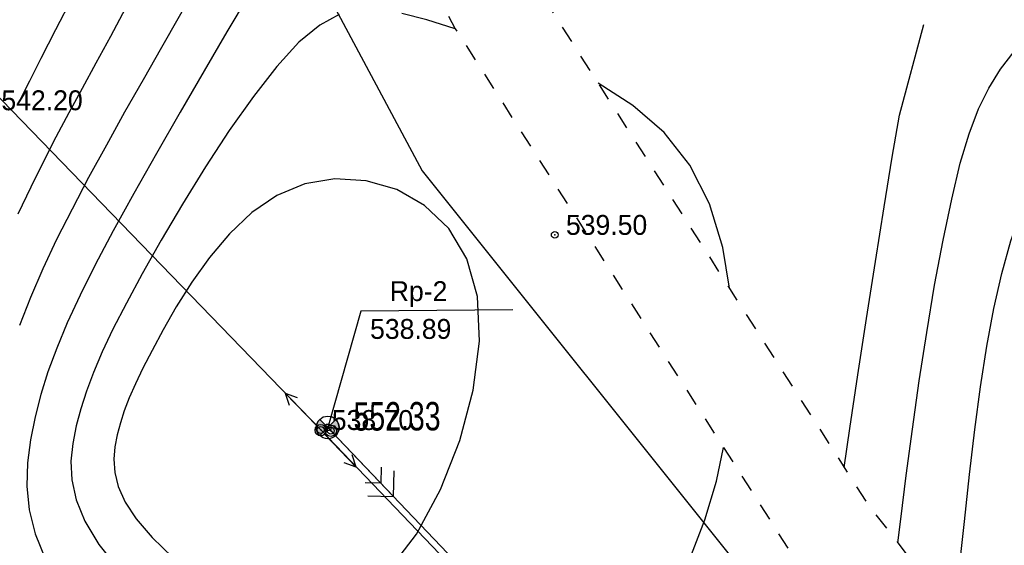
# Model space of a CAD drawing. Extents: x 10527 to 38813, y 13847 to 37526.
# Tile 211 of 256: x 35285 to 35328, y 36452 to 36475. Entities that reach past the tile are written whole.
import ezdxf

# ---------------------------------------------------------------- set-up
doc = ezdxf.new("R2010")
doc.units = 0
doc.header["$LTSCALE"] = 0.5
doc.header["$MEASUREMENT"] = 0
doc.header["$PDMODE"] = 32
doc.header["$PDSIZE"] = 0.3
doc.linetypes.add('CONTI', pattern=[0])
doc.linetypes.add('Д_ТРОТ_ТРУБА', pattern=[3, 1.5, -1.5])
for name, color, linetype in [('(003) Пункты', 7, 'Continuous'), ('(004) Точки рельефа', 7, 'Continuous'), ('(014) Водопровод', 5, 'ИК_Водопровод -------в--------'), ('(022) Возд. Линии', 7, 'Continuous'), ('(025) Дорога', 7, 'Continuous'), ('GORIZDEFAULT', 32, 'CONTI'), ('PI_OT0', 172, 'CONTI'), ('PI_TT0', 5, 'CONTI'), ('PI_TTDEFAULT', 5, 'CONTI'), ('SIT_L0', 250, 'CONTI')]:
    doc.layers.add(name, color=color, linetype=linetype)
doc.layers.add('(032) Горизонтали утолщенные', color=32, linetype='Continuous', lineweight=30)
doc.layers.add('.', color=7, linetype='Continuous', lineweight=15)
doc.styles.add('D-431', font='txt')
doc.styles.add('S', font='txtwr', dxfattribs={"oblique": 15})
doc.styles.add('SHRFT', font='TXT', dxfattribs={"width": 0.875})
doc.styles.get("Standard").update_dxf_attribs({"font": 'times.ttf'})
doc.linetypes.add('ИК_Водопровод -------в--------', pattern='A,9,-0.6,["В",Standard,S=1.2,R=0,X=0,Y=-0.6],-1.2', length=10.8)

# ---------------------------------------------------------------- blocks, each defined once
blk = doc.blocks.new('S1')
at = {"layer": '(022) Возд. Линии'}
for p, q in [((-2, 0), (-1.5, 0.25)), ((-2, 0), (-1.5, -0.25)), ((0, 0), (-2, 0))]:
    blk.add_line(p, q, dxfattribs=at)
blk = doc.blocks.new('S2')
at = {"layer": '(022) Возд. Линии'}
for p, q in [((0, 0), (2, 0)), ((2, 0), (1.5, 0.25)), ((2, 0), (1.5, -0.25))]:
    blk.add_line(p, q, dxfattribs=at)
blk = doc.blocks.new('SS')
at = {"layer": '(022) Возд. Линии'}
blk.add_circle((0, 0), 0.25, dxfattribs=at)
blk = doc.blocks.new('I00110')
h = blk.add_hatch(color=7)
edge = h.paths.add_edge_path()
edge.add_line((0, 0), (-0.707, 0.707))
edge.add_arc((0, 0), 1, 135, 225)
edge.add_line((-0.707, -0.707), (0, 0))
edge = h.paths.add_edge_path()
edge.add_line((0, 0), (0.707, -0.707))
edge.add_arc((0, 0), 1, 315, 405)
edge.add_line((0.707, 0.707), (0, 0))
at = {"color": 7}
for points in [[(0, 0), (-0.707, 0.707, 0.414214), (-0.707, -0.707)], [(0, 0), (0.707, -0.707, 0.414214), (0.707, 0.707)]]:
    blk.add_lwpolyline(points, format="xyb", close=True, dxfattribs=at)
blk.add_lwpolyline([(0.015, 0), (0.015, 0)], dxfattribs=at)
blk.add_circle((0, 0), 1)
at = {"color": 4, "linetype": 'Continuous', "style": 'S', "oblique": 15}
blk.add_attdef('G', (1.384, 0.223), '', height=2, dxfattribs=at)
at = {"color": 4, "style": 'S', "oblique": 15}
blk.add_attdef('Z', (1.476, -2.301), '', height=2, dxfattribs=at)
blk = doc.blocks.new('gergrgrre')
at = {"layer": '(014) Водопровод', "flags": 128}
blk.add_lwpolyline([(360036.438, 4200773.015), (360047.098, 4200750.311), (360089.76, 4200681.101), (360107.619, 4200655.796), (360141.826, 4200594.039), (360149.345, 4200579.998), (360206.507, 4200508.61), (360230.262, 4200479.387), (360306.281, 4200388.525), (360409.154, 4200291.553), (360456.114, 4200244.191), (360490.793, 4200199.337)], dxfattribs=at)
at = {"layer": '(025) Дорога', "linetype": 'Д_ТРОТ_ТРУБА', "flags": 128}
for points in [[(360044.195, 4200796.012), (360041.816, 4200791.773), (360042.358, 4200788.304), (360046.087, 4200780.21), (360059.012, 4200755.887), (360082.266, 4200713.415), (360119.837, 4200651.911), (360154.248, 4200588.273), (360168.952, 4200565.337), (360182.618, 4200547.766), (360213.043, 4200512.044), (360268.283, 4200446.262), (360308.926, 4200401.534), (360387.369, 4200322.593), (360428.116, 4200283.497), (360457.116, 4200256.42), (360464.886, 4200245.444), (360476.507, 4200228.263), (360489.06, 4200214.493), (360499.065, 4200202.984)], [(360034.859, 4200791.392), (360036.733, 4200790.501), (360038.761, 4200786.553), (360042.501, 4200778.433), (360055.492, 4200753.988), (360078.803, 4200711.411), (360116.369, 4200649.915), (360150.8, 4200586.24), (360165.682, 4200563.025), (360179.515, 4200545.24), (360209.989, 4200509.461), (360265.27, 4200443.63), (360306.026, 4200398.778), (360384.565, 4200319.74), (360425.367, 4200280.592), (360454.087, 4200253.775), (360461.596, 4200243.167), (360473.356, 4200225.782), (360486.072, 4200211.833), (360495.233, 4200201.295)]]:
    blk.add_lwpolyline(points, dxfattribs=at)
at = {"layer": '(032) Горизонтали утолщенные', "color": 32}
for points in [[(360142.762, 4200601.105, 542), (360142.57, 4200600.93, 542), (360141.43, 4200599.74, 542), (360140.28, 4200598.36, 542), (360139.12, 4200596.74, 542), (360137.97, 4200594.95, 542), (360136.85, 4200593.07, 542), (360135.8, 4200591.17, 542), (360134.82, 4200589.34, 542), (360133.95, 4200587.65, 542), (360133.2, 4200586.19, 542), (360132.56, 4200584.93, 542), (360132.05, 4200583.94, 542), (360131.63, 4200583.11, 542)], [(360150.8, 4200586.24, 540), (360149.54, 4200586.63, 540), (360148.44, 4200586.92, 540)], [(360145.69, 4200586.87, 540), (360144.83, 4200586.4, 540), (360143.92, 4200585.65, 540), (360142.94, 4200584.59, 540), (360141.91, 4200583.27, 540), (360140.85, 4200581.77, 540), (360139.8, 4200580.17, 540), (360138.79, 4200578.53, 540), (360137.86, 4200576.94, 540), (360137.02, 4200575.47, 540), (360136.32, 4200574.17, 540), (360135.73, 4200573.03, 540), (360135.25, 4200572.03, 540), (360134.87, 4200571.13, 540), (360134.56, 4200570.31, 540), (360134.31, 4200569.53, 540), (360134.11, 4200568.78, 540), (360133.96, 4200568.01, 540), (360133.88, 4200567.22, 540), (360133.92, 4200566.4, 540), (360134.11, 4200565.52, 540), (360134.49, 4200564.58, 540), (360135.11, 4200563.56, 540), (360136.01, 4200562.45, 540)], [(360162.865, 4200574.831, 540), (360162.57, 4200576.62, 540), (360161.99, 4200578.54, 540), (360161.13, 4200580.24, 540), (360159.99, 4200581.68, 540), (360158.61, 4200582.87, 540), (360157.085, 4200583.848, 540)], [(360153.767, 4200554.295, 540), (360153.93, 4200554.44, 540), (360154.7, 4200555.13, 540), (360155.52, 4200555.89, 540), (360156.37, 4200556.69, 540), (360157.23, 4200557.55, 540), (360158.09, 4200558.47, 540), (360158.94, 4200559.47, 540), (360159.75, 4200560.56, 540), (360160.5, 4200561.77, 540), (360161.19, 4200563.12, 540), (360161.79, 4200564.64, 540), (360162.3, 4200566.35, 540), (360162.602, 4200567.83, 540)]]:
    blk.add_polyline3d(points, dxfattribs=at)
at = {"linetype": 'Continuous'}
for points, elevation in [([(359968.105, 4200751.148), (360144.875, 4200568.598), (360208.905, 4200501.768), (360248.135, 4200449.088), (360280.365, 4200400.868), (360329.345, 4200345.008), (360410.625, 4200285.188), (360473.125, 4200218.998), (360491.256, 4200199.541)], 1.643), ([(360153.335, 4200573.885), (360146.643, 4200573.822), (360145.185, 4200568.708)], -555.023)]:
    blk.add_lwpolyline(points, dxfattribs=dict(at, elevation=elevation))
at = {"layer": 'GORIZDEFAULT', "color": 32}
for points in [[(360172.759, 4200560.442, 541.5), (360172.98, 4200562.46, 541.5), (360173.21, 4200564.57, 541.5), (360173.43, 4200566.64, 541.5), (360173.67, 4200568.62, 541.5), (360173.92, 4200570.5, 541.5), (360174.2, 4200572.28, 541.5), (360174.51, 4200573.94, 541.5), (360174.86, 4200575.48, 541.5), (360175.26, 4200576.91, 541.5), (360175.72, 4200578.21, 541.5), (360176.23, 4200579.38, 541.5), (360176.81, 4200580.45, 541.5), (360177.45, 4200581.44, 541.5), (360178.15, 4200582.39, 541.5), (360178.91, 4200583.31, 541.5), (360179.72, 4200584.24, 541.5), (360180.59, 4200585.2, 541.5), (360181.52, 4200586.21, 541.5), (360182.5, 4200587.28, 541.5)], [(360170.277, 4200563.632, 541), (360170.41, 4200564.67, 541), (360170.65, 4200566.59, 541), (360170.92, 4200568.64, 541), (360171.22, 4200570.76, 541), (360171.55, 4200572.89, 541), (360171.9, 4200574.97, 541), (360172.27, 4200576.95, 541), (360172.65, 4200578.75, 541), (360173.03, 4200580.33, 541), (360173.42, 4200581.63, 541), (360173.83, 4200582.72, 541), (360174.29, 4200583.63, 541), (360174.8, 4200584.46, 541), (360175.4, 4200585.25, 541), (360176.1, 4200586.07, 541), (360176.92, 4200586.98, 541)], [(360144.151, 4200598.536, 541.5), (360143.83, 4200598.26, 541.5), (360142.62, 4200597.06, 541.5), (360141.49, 4200595.75, 541.5), (360140.45, 4200594.34, 541.5), (360139.49, 4200592.88, 541.5), (360138.6, 4200591.4, 541.5), (360137.78, 4200589.93, 541.5), (360137.01, 4200588.5, 541.5), (360136.29, 4200587.15, 541.5), (360135.62, 4200585.9, 541.5), (360134.98, 4200584.73, 541.5), (360134.38, 4200583.62, 541.5), (360133.79, 4200582.55, 541.5), (360133.22, 4200581.48, 541.5), (360132.67, 4200580.4, 541.5), (360132.11, 4200579.28, 541.5), (360131.55, 4200578.09, 541.5)], [(360145.44, 4200596.152, 541), (360144.96, 4200595.77, 541), (360143.87, 4200594.75, 541), (360142.94, 4200593.73, 541), (360142.13, 4200592.7, 541), (360141.41, 4200591.63, 541), (360140.73, 4200590.51, 541), (360140.07, 4200589.35, 541), (360139.39, 4200588.11, 541), (360138.65, 4200586.79, 541), (360137.87, 4200585.42, 541), (360137.06, 4200584, 541), (360136.24, 4200582.57, 541), (360135.44, 4200581.12, 541), (360134.66, 4200579.7, 541), (360133.93, 4200578.31, 541), (360133.25, 4200576.98, 541), (360132.64, 4200575.69, 541), (360132.1, 4200574.43, 541), (360131.61, 4200573.2, 541)], [(360141.68, 4200587.69, 540.5), (360140.75, 4200586.11, 540.5), (360139.74, 4200584.39, 540.5), (360138.69, 4200582.58, 540.5), (360137.65, 4200580.76, 540.5), (360136.65, 4200579, 540.5), (360135.74, 4200577.35, 540.5), (360134.95, 4200575.86, 540.5), (360134.29, 4200574.52, 540.5), (360133.72, 4200573.31, 540.5), (360133.26, 4200572.2, 540.5), (360132.87, 4200571.16, 540.5), (360132.56, 4200570.16, 540.5), (360132.3, 4200569.17, 540.5), (360132.1, 4200568.17, 540.5), (360131.97, 4200567.16, 540.5), (360131.94, 4200566.13, 540.5), (360132.04, 4200565.09, 540.5), (360132.3, 4200564.03, 540.5), (360132.74, 4200562.95, 540.5)], [(360167.92, 4200566.947, 540.5), (360168.17, 4200568.66, 540.5), (360168.52, 4200571.02, 540.5), (360168.9, 4200573.5, 540.5), (360169.29, 4200576.01, 540.5), (360169.68, 4200578.41, 540.5), (360170.03, 4200580.6, 540.5), (360170.35, 4200582.45, 540.5), (360171.42, 4200586.43, 540.5)], [(360147.85, 4200562.39, 539.5), (360149.09, 4200564.02, 539.5), (360150.15, 4200565.98, 539.5), (360151, 4200568.13, 539.5), (360151.59, 4200570.35, 539.5), (360151.87, 4200572.51, 539.5), (360151.78, 4200574.47, 539.5), (360151.31, 4200576.12, 539.5), (360150.51, 4200577.46, 539.5), (360149.45, 4200578.47, 539.5), (360148.22, 4200579.17, 539.5), (360146.87, 4200579.56, 539.5), (360145.5, 4200579.64, 539.5), (360144.17, 4200579.42, 539.5), (360142.95, 4200578.91, 539.5), (360141.85, 4200578.16, 539.5), (360140.86, 4200577.23, 539.5), (360139.98, 4200576.19, 539.5), (360139.2, 4200575.1, 539.5), (360138.52, 4200574.02, 539.5), (360137.94, 4200573, 539.5), (360137.45, 4200572.1, 539.5), (360137.05, 4200571.32, 539.5), (360136.72, 4200570.63, 539.5), (360136.45, 4200570.01, 539.5), (360136.23, 4200569.44, 539.5), (360136.06, 4200568.91, 539.5), (360135.92, 4200568.38, 539.5), (360135.82, 4200567.86, 539.5), (360135.77, 4200567.31, 539.5), (360135.81, 4200566.73, 539.5), (360135.96, 4200566.11, 539.5), (360136.27, 4200565.43, 539.5), (360136.75, 4200564.69, 539.5), (360137.45, 4200563.87, 539.5), (360138.37, 4200562.99, 539.5)]]:
    blk.add_polyline3d(points, dxfattribs=at)
at = {"layer": 'PI_TTDEFAULT', "color": 5}
for p in [(360155.18, 4200577.18, 539.5), (360144.875, 4200568.598, -8.326), (360145.185, 4200568.708, -8.134)]:
    blk.add_point(p, dxfattribs=at)
at = {"layer": '(003) Пункты', "xscale": 0.5, "yscale": 0.5, "zscale": 0.5}
blk.add_blockref('I00110', (360145.185, 4200568.708, -8.134), dxfattribs=at)
at = {"layer": '(022) Возд. Линии', "rotation": 313.7742333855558}
for name, p in [('S1', (360144.701, 4200568.773, -8.326)), ('SS', (360144.876, 4200568.591, -8.326)), ('S2', (360145.046, 4200568.413, -8.326))]:
    blk.add_blockref(name, p, dxfattribs=at)
at = {"layer": '(004) Точки рельефа', "style": 'D-431'}
for s, p in [('542.20', (360130.82, 4200582.66)), ('539.50', (360155.67, 4200577.18)), ('Rp-2', (360147.916, 4200574.266, -555.023)), ('538.89', (360147.048, 4200572.604, -555.023)), ('538.70', (360145.365, 4200568.598, -555.023))]:
    blk.add_text(s, height=0.875, dxfattribs=at).set_placement(p)
blk = doc.blocks.new('ееееее')
at = {"layer": 'PI_TT0', "color": 0}
blk.add_circle((-352.04, 714.7), 0.25, dxfattribs=at)
blk.add_point((-352.04, 714.7), dxfattribs=at)
at = {"layer": 'SIT_L0', "color": 250}
for p, q in [((-352.04, 714.7), (-288.38, 647.62)), ((-351.7, 714.34), (-349.29, 711.8)), ((-349.82, 713.09), (-349.84, 712.38)), ((-349.29, 711.8), (-349.26, 712.93)), ((-349.84, 712.38), (-350.54, 712.4)), ((-350.42, 711.83), (-349.29, 711.8))]:
    blk.add_line(p, q, dxfattribs=at)
at = {"layer": 'PI_OT0', "color": 0, "style": 'SHRFT', "width": 0.75}
blk.add_text('552.33', height=1.25, dxfattribs=at).set_placement((-351.04, 714.7))

msp = doc.modelspace()

# ---------------------------------------------------------------- hatches: boundary and pattern name
at = {"layer": '.', "ltscale": 0.149071}
h = msp.add_hatch(color=256, dxfattribs=at)
h.dxf.hatch_style = 1
h.set_gradient(color1=(255, 255, 255), tint=1)
h.paths.add_polyline_path([(35043.297, 36082.013), (36343.297, 36082.013), (36343.297, 37217.013), (35043.297, 37217.013)])
h.paths.add_polyline_path([(35058.297, 37202.013), (36328.297, 37202.013), (36328.297, 36097.013), (35058.297, 36097.013)], flags=16)

# ---------------------------------------------------------------- block references
at = {"linetype": 'Continuous'}
msp.add_blockref('gergrgrre', (-324846.944, -4164111.878), dxfattribs=at)
at = {"color": 0, "rotation": 0.1683458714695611}
msp.add_blockref('ееееее', (35652.513, 35743.025), dxfattribs=at)

doc.saveas('drawing.dxf')
